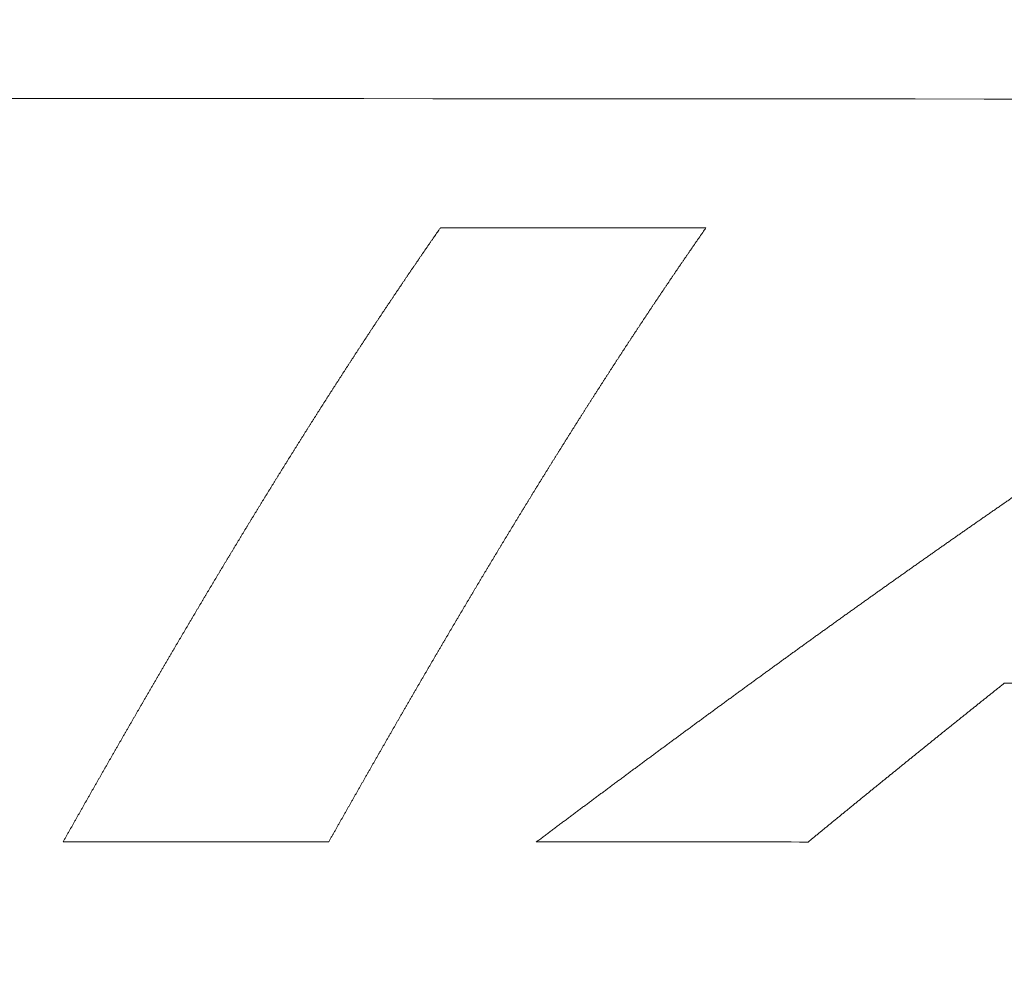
# Model space of a CAD drawing. Header units: millimetres. Extents: x 0 to 594, y 0 to 420.
# Tile 135 of 256: x 278.97 to 283.2, y 161.74 to 165.88. Entities that reach past the tile are written whole.
import ezdxf

# ---------------------------------------------------------------- set-up
doc = ezdxf.new("R2010")
doc.units = ezdxf.units.MM
doc.layers.add('1', color=7, linetype='Continuous', true_color=0xffffff)
doc.styles.add('Arial', font='txt')
doc.dimstyles.get("Standard").update_dxf_attribs({"dimtxt": 0.18, "dimasz": 0.18, "dimexe": 0.18, "dimexo": 0.0625, "dimgap": 0.09, "dimtad": 0, "dimtih": 1, "dimtoh": 1, "dimdec": 4, "dimzin": 0, "dimdsep": 46, "dimtxsty": 'Standard', "dimcen": 0.09, "dimadec": 0, "dimazin": 0, "dimtfac": 1, "dimtdec": 4, "dimtofl": 0, "dimtmove": 0, "dimatfit": 3, "dimfxl": 0, "dimtolj": 1, "dimtzin": 0, "dimarcsym": 0})

# ---------------------------------------------------------------- blocks, each defined once
blk = doc.blocks.new('_U8')
at = {"layer": '1', "color": 18, "lineweight": 18}
for p, q in [((226.9039, 215.3984), (226.9039, 196.8912)), ((318.5034, 149.327), (318.5034, 200.8912)), ((226.9039, 198.8912), (243.5405, 198.8912)), ((318.5034, 198.8912), (301.8668, 198.8912))]:
    blk.add_line(p, q, dxfattribs=at)
at = {"layer": '1', "color": 18}
for points in [[(226.9039, 198.8912), (230.4039, 199.8291), (230.4039, 197.9534)], [(318.5034, 198.8912), (315.0034, 197.9534), (315.0034, 199.8291)]]:
    blk.add_solid(points, dxfattribs=at)
at = {"layer": '1', "color": 18, "linetype": 'Continuous', "lineweight": 13, "char_height": 3.5, "attachment_point": 7, "line_spacing_factor": 1.047437, "style": 'Arial'}
for s, insert in [('\\fArial|b0|i0;\\W1.0000;LCG (DRY WEIGHT)', (255.1731, 196.2555)), ('\\fArial|b0|i0;\\W1.0000;1.8', (245.226, 196.2555))]:
    blk.add_mtext(s, dxfattribs=dict(at, insert=insert))
blk = doc.blocks.new('_U12')
at = {"layer": '1', "color": 18, "lineweight": 18}
for p, q in [((226.9039, 215.3984), (336.0772, 215.3984)), ((334.0772, 215.3984), (334.0772, 177.5008)), ((334.0772, 127.4368), (334.0772, 165.3344)), ((257.5135, 127.4368), (336.0772, 127.4368))]:
    blk.add_line(p, q, dxfattribs=at)
at = {"layer": '1', "color": 18}
for points in [[(334.0772, 215.3984), (335.015, 211.8984), (333.1393, 211.8984)], [(334.0772, 127.4368), (333.1393, 130.9368), (335.015, 130.9368)]]:
    blk.add_solid(points, dxfattribs=at)
at = {"layer": '1', "color": 18, "linetype": 'Continuous', "lineweight": 13, "char_height": 3.5, "attachment_point": 7, "rotation": 90, "line_spacing_factor": 1.047437, "style": 'Arial'}
for s, insert in [('\\fArial|b0|i0;\\W1.0000;LIFTING STROPS* EYE', (344.118, 145.1241)), ('\\fArial|b0|i0;\\W1.0000;1.76', (337.056, 166.9919))]:
    blk.add_mtext(s, dxfattribs=dict(at, insert=insert))

msp = doc.modelspace()

# ---------------------------------------------------------------- linework, layer by layer
at = {"layer": '1', "color": 155, "linetype": 'Continuous', "lineweight": 18}
msp.add_open_spline([(261.8275, 165.5564), (274.4391, 165.5484), (287.0508, 165.5407), (299.6624, 165.5328)], degree=3, dxfattribs=at)
at = {"layer": '1', "color": 155, "linetype": 'Continuous', "lineweight": 13}
for points, knots in [([(279.1592, 162.3551), (279.1613, 162.3589), (279.1655, 162.3664), (279.1718, 162.3776), (279.1782, 162.3888), (279.1845, 162.4), (279.1909, 162.4112), (279.1972, 162.4224), (279.2035, 162.4336), (279.2099, 162.4448), (279.2162, 162.456), (279.2225, 162.4672), (279.2289, 162.4783), (279.2352, 162.4895), (279.2415, 162.5006), (279.2479, 162.5118), (279.2542, 162.523), (279.2605, 162.5341), (279.2668, 162.5452), (279.2732, 162.5564), (279.2795, 162.5675), (279.2858, 162.5786), (279.2922, 162.5897), (279.2985, 162.6008), (279.3048, 162.6119), (279.3111, 162.623), (279.3175, 162.6341), (279.3238, 162.6452), (279.3301, 162.6563), (279.3364, 162.6674), (279.3428, 162.6784), (279.3491, 162.6895), (279.3554, 162.7006), (279.3617, 162.7116), (279.3681, 162.7227), (279.3744, 162.7337), (279.3807, 162.7447), (279.387, 162.7558), (279.3934, 162.7668), (279.3997, 162.7778), (279.406, 162.7888), (279.4123, 162.7998), (279.4186, 162.8108), (279.425, 162.8218), (279.4313, 162.8328), (279.4376, 162.8438), (279.4439, 162.8548), (279.4502, 162.8657), (279.4566, 162.8767), (279.4629, 162.8876), (279.4692, 162.8986), (279.4755, 162.9095), (279.4818, 162.9205), (279.4882, 162.9314), (279.4945, 162.9423), (279.5008, 162.9532), (279.5071, 162.9642), (279.5134, 162.9751), (279.5198, 162.986), (279.5261, 162.9969), (279.5324, 163.0077), (279.5387, 163.0186), (279.545, 163.0295), (279.5514, 163.0404), (279.5577, 163.0512), (279.564, 163.0621), (279.5703, 163.0729), (279.5766, 163.0838), (279.5829, 163.0946), (279.5893, 163.1054), (279.5956, 163.1163), (279.6019, 163.1271), (279.6082, 163.1379), (279.6145, 163.1487), (279.6209, 163.1595), (279.6272, 163.1703), (279.6335, 163.1811), (279.6398, 163.1918), (279.6461, 163.2026), (279.6525, 163.2134), (279.6588, 163.2241), (279.6651, 163.2349), (279.6714, 163.2456), (279.6777, 163.2564), (279.6841, 163.2671), (279.6904, 163.2778), (279.6967, 163.2885), (279.703, 163.2993), (279.7093, 163.31), (279.7157, 163.3207), (279.722, 163.3313), (279.7283, 163.342), (279.7346, 163.3527), (279.741, 163.3634), (279.7473, 163.374), (279.7536, 163.3847), (279.7599, 163.3953), (279.7662, 163.406), (279.7726, 163.4166), (279.7789, 163.4273), (279.7852, 163.4379), (279.7916, 163.4485), (279.7979, 163.4591), (279.8042, 163.4697), (279.8105, 163.4803), (279.8169, 163.4909), (279.8232, 163.5015), (279.8295, 163.512), (279.8358, 163.5226), (279.8422, 163.5331), (279.8485, 163.5437), (279.8548, 163.5542), (279.8612, 163.5648), (279.8675, 163.5753), (279.8738, 163.5858), (279.8802, 163.5963), (279.8865, 163.6068), (279.8928, 163.6173), (279.8992, 163.6278), (279.9055, 163.6383), (279.9118, 163.6488), (279.9182, 163.6593), (279.9245, 163.6697), (279.9308, 163.6802), (279.9372, 163.6906), (279.9435, 163.7011), (279.9499, 163.7115), (279.9562, 163.7219), (279.9625, 163.7324), (279.9689, 163.7428), (279.9752, 163.7532), (279.9816, 163.7636), (279.9879, 163.774), (279.9943, 163.7843), (280.0006, 163.7947), (280.0069, 163.8051), (280.0133, 163.8154), (280.0196, 163.8258), (280.026, 163.8361), (280.0323, 163.8465), (280.0387, 163.8568), (280.045, 163.8671), (280.0514, 163.8774), (280.0577, 163.8877), (280.0641, 163.898), (280.0705, 163.9083), (280.0768, 163.9186), (280.0832, 163.9289), (280.0895, 163.9392), (280.0959, 163.9494), (280.1022, 163.9597), (280.1086, 163.9699), (280.115, 163.9802), (280.1213, 163.9904), (280.1277, 164.0006), (280.134, 164.0108), (280.1404, 164.021), (280.1468, 164.0312), (280.1531, 164.0414), (280.1595, 164.0516), (280.1659, 164.0618), (280.1722, 164.0719), (280.1786, 164.0821), (280.185, 164.0922), (280.1914, 164.1024), (280.1977, 164.1125), (280.2041, 164.1226), (280.2105, 164.1328), (280.2169, 164.1429), (280.2232, 164.153), (280.2296, 164.1631), (280.236, 164.1731), (280.2424, 164.1832), (280.2488, 164.1933), (280.2552, 164.2033), (280.2615, 164.2134), (280.2679, 164.2234), (280.2743, 164.2335), (280.2807, 164.2435), (280.2871, 164.2535), (280.2935, 164.2635), (280.2999, 164.2735), (280.3063, 164.2835), (280.3127, 164.2935), (280.3191, 164.3035), (280.3255, 164.3135), (280.3319, 164.3234), (280.3383, 164.3334), (280.3447, 164.3433), (280.3511, 164.3533), (280.3575, 164.3632), (280.3639, 164.3731), (280.3703, 164.383), (280.3767, 164.3929), (280.3831, 164.4028), (280.3895, 164.4127), (280.396, 164.4226), (280.4024, 164.4325), (280.4088, 164.4423), (280.4152, 164.4522), (280.4216, 164.462), (280.428, 164.4719), (280.4345, 164.4817), (280.4409, 164.4915), (280.4473, 164.5013), (280.4537, 164.5111), (280.4602, 164.5209), (280.4666, 164.5307), (280.473, 164.5405), (280.4795, 164.5503), (280.4859, 164.56), (280.4923, 164.5698), (280.4988, 164.5795), (280.5052, 164.5892), (280.5117, 164.599), (280.5181, 164.6087), (280.5246, 164.6184), (280.531, 164.6281), (280.5375, 164.6378), (280.5439, 164.6475), (280.5504, 164.6571), (280.5568, 164.6668), (280.5633, 164.6765), (280.5697, 164.6861), (280.5762, 164.6957), (280.5826, 164.7054), (280.5891, 164.715), (280.5956, 164.7246), (280.602, 164.7342), (280.6085, 164.7438), (280.615, 164.7534), (280.6214, 164.7629), (280.6279, 164.7725), (280.6344, 164.7821), (280.6409, 164.7916), (280.6474, 164.8012), (280.6538, 164.8107), (280.6603, 164.8202), (280.6668, 164.8297), (280.6733, 164.8392), (280.6798, 164.8487), (280.6863, 164.8582), (280.6928, 164.8677), (280.6993, 164.8772), (280.7058, 164.8866), (280.7123, 164.8961), (280.7188, 164.9055), (280.7253, 164.9149), (280.7318, 164.9244), (280.7383, 164.9338), (280.7448, 164.9432), (280.7513, 164.9526), (280.7578, 164.962), (280.7643, 164.9713), (280.7708, 164.9807), (280.7752, 164.9869), (280.7774, 164.9901)], [0, 0, 0, 0, 0.003937, 0.007874, 0.011811, 0.015748, 0.019685, 0.023622, 0.027559, 0.031496, 0.035433, 0.03937, 0.043307, 0.047244, 0.051182, 0.055119, 0.059056, 0.062993, 0.06693, 0.070867, 0.074804, 0.078741, 0.082678, 0.086615, 0.090552, 0.09449, 0.098427, 0.102364, 0.106301, 0.110238, 0.114175, 0.118112, 0.122049, 0.125986, 0.129924, 0.133861, 0.137798, 0.141735, 0.145672, 0.149609, 0.153546, 0.157484, 0.161421, 0.165358, 0.169295, 0.173232, 0.177169, 0.181107, 0.185044, 0.188981, 0.192918, 0.196855, 0.200792, 0.20473, 0.208667, 0.212604, 0.216541, 0.220478, 0.224415, 0.228353, 0.23229, 0.236227, 0.240164, 0.244101, 0.248038, 0.251976, 0.255913, 0.25985, 0.263787, 0.267724, 0.271662, 0.275599, 0.279536, 0.283473, 0.28741, 0.291347, 0.295285, 0.299222, 0.303159, 0.307096, 0.311033, 0.31497, 0.318908, 0.322845, 0.326782, 0.330719, 0.334656, 0.338593, 0.34253, 0.346468, 0.350405, 0.354342, 0.358279, 0.362216, 0.366153, 0.370091, 0.374028, 0.377965, 0.381902, 0.385839, 0.389776, 0.393713, 0.39765, 0.401588, 0.405525, 0.409462, 0.413399, 0.417336, 0.421273, 0.42521, 0.429147, 0.433084, 0.437022, 0.440959, 0.444896, 0.448833, 0.45277, 0.456707, 0.460644, 0.464581, 0.468518, 0.472455, 0.476392, 0.480329, 0.484266, 0.488203, 0.49214, 0.496078, 0.500015, 0.503952, 0.507889, 0.511826, 0.515763, 0.5197, 0.523637, 0.527574, 0.531511, 0.535448, 0.539385, 0.543322, 0.547259, 0.551196, 0.555133, 0.55907, 0.563007, 0.566944, 0.570881, 0.574818, 0.578755, 0.582692, 0.586629, 0.590566, 0.594502, 0.598439, 0.602376, 0.606313, 0.61025, 0.614187, 0.618124, 0.622061, 0.625998, 0.629935, 0.633872, 0.637809, 0.641746, 0.645682, 0.649619, 0.653556, 0.657493, 0.66143, 0.665367, 0.669304, 0.673241, 0.677178, 0.681114, 0.685051, 0.688988, 0.692925, 0.696862, 0.700799, 0.704736, 0.708673, 0.712609, 0.716546, 0.720483, 0.72442, 0.728357, 0.732294, 0.73623, 0.740167, 0.744104, 0.748041, 0.751978, 0.755915, 0.759851, 0.763788, 0.767725, 0.771662, 0.775599, 0.779536, 0.783472, 0.787409, 0.791346, 0.795283, 0.79922, 0.803156, 0.807093, 0.81103, 0.814967, 0.818904, 0.822841, 0.826777, 0.830714, 0.834651, 0.838588, 0.842525, 0.846461, 0.850398, 0.854335, 0.858272, 0.862209, 0.866146, 0.870082, 0.874019, 0.877956, 0.881893, 0.88583, 0.889767, 0.893703, 0.89764, 0.901577, 0.905514, 0.909451, 0.913388, 0.917325, 0.921261, 0.925198, 0.929135, 0.933072, 0.937009, 0.940946, 0.944883, 0.94882, 0.952757, 0.956693, 0.96063, 0.964567, 0.968504, 0.972441, 0.976378, 0.980315, 0.984252, 0.988189, 0.992126, 0.996063, 1, 1, 1, 1]), ([(281.9159, 164.9896), (281.9137, 164.9865), (281.9094, 164.9802), (281.9029, 164.9709), (281.8963, 164.9615), (281.8898, 164.9521), (281.8833, 164.9427), (281.8768, 164.9333), (281.8703, 164.9239), (281.8638, 164.9145), (281.8573, 164.905), (281.8508, 164.8956), (281.8443, 164.8862), (281.8378, 164.8767), (281.8313, 164.8672), (281.8248, 164.8578), (281.8183, 164.8483), (281.8119, 164.8388), (281.8054, 164.8293), (281.7989, 164.8198), (281.7924, 164.8102), (281.7859, 164.8007), (281.7795, 164.7912), (281.773, 164.7816), (281.7665, 164.7721), (281.76, 164.7625), (281.7536, 164.7529), (281.7471, 164.7433), (281.7406, 164.7337), (281.7342, 164.7241), (281.7277, 164.7145), (281.7212, 164.7049), (281.7148, 164.6953), (281.7083, 164.6856), (281.7019, 164.676), (281.6954, 164.6663), (281.689, 164.6567), (281.6825, 164.647), (281.6761, 164.6373), (281.6696, 164.6276), (281.6632, 164.6179), (281.6567, 164.6082), (281.6503, 164.5985), (281.6438, 164.5888), (281.6374, 164.5791), (281.631, 164.5693), (281.6245, 164.5596), (281.6181, 164.5498), (281.6117, 164.54), (281.6052, 164.5303), (281.5988, 164.5205), (281.5924, 164.5107), (281.586, 164.5009), (281.5795, 164.4911), (281.5731, 164.4812), (281.5667, 164.4714), (281.5603, 164.4616), (281.5539, 164.4517), (281.5474, 164.4419), (281.541, 164.432), (281.5346, 164.4221), (281.5282, 164.4123), (281.5218, 164.4024), (281.5154, 164.3925), (281.509, 164.3826), (281.5026, 164.3727), (281.4962, 164.3627), (281.4898, 164.3528), (281.4833, 164.3429), (281.4769, 164.3329), (281.4705, 164.323), (281.4642, 164.313), (281.4578, 164.303), (281.4514, 164.2931), (281.445, 164.2831), (281.4386, 164.2731), (281.4322, 164.2631), (281.4258, 164.2531), (281.4194, 164.243), (281.413, 164.233), (281.4066, 164.223), (281.4002, 164.2129), (281.3939, 164.2029), (281.3875, 164.1928), (281.3811, 164.1827), (281.3747, 164.1727), (281.3683, 164.1626), (281.362, 164.1525), (281.3556, 164.1424), (281.3492, 164.1323), (281.3428, 164.1222), (281.3365, 164.112), (281.3301, 164.1019), (281.3237, 164.0918), (281.3173, 164.0816), (281.311, 164.0715), (281.3046, 164.0613), (281.2982, 164.0511), (281.2919, 164.0409), (281.2855, 164.0307), (281.2791, 164.0205), (281.2728, 164.0103), (281.2664, 164.0001), (281.2601, 163.9899), (281.2537, 163.9797), (281.2473, 163.9694), (281.241, 163.9592), (281.2346, 163.9489), (281.2283, 163.9387), (281.2219, 163.9284), (281.2156, 163.9181), (281.2092, 163.9079), (281.2029, 163.8976), (281.1965, 163.8873), (281.1902, 163.877), (281.1838, 163.8666), (281.1775, 163.8563), (281.1711, 163.846), (281.1648, 163.8357), (281.1584, 163.8253), (281.1521, 163.815), (281.1457, 163.8046), (281.1394, 163.7942), (281.133, 163.7839), (281.1267, 163.7735), (281.1204, 163.7631), (281.114, 163.7527), (281.1077, 163.7423), (281.1013, 163.7319), (281.095, 163.7215), (281.0887, 163.711), (281.0823, 163.7006), (281.076, 163.6902), (281.0697, 163.6797), (281.0633, 163.6692), (281.057, 163.6588), (281.0507, 163.6483), (281.0443, 163.6378), (281.038, 163.6273), (281.0317, 163.6169), (281.0253, 163.6064), (281.019, 163.5958), (281.0127, 163.5853), (281.0063, 163.5748), (281, 163.5643), (280.9937, 163.5537), (280.9873, 163.5432), (280.981, 163.5326), (280.9747, 163.5221), (280.9684, 163.5115), (280.962, 163.5009), (280.9557, 163.4904), (280.9494, 163.4798), (280.9431, 163.4692), (280.9367, 163.4586), (280.9304, 163.448), (280.9241, 163.4374), (280.9178, 163.4267), (280.9114, 163.4161), (280.9051, 163.4055), (280.8988, 163.3948), (280.8925, 163.3842), (280.8862, 163.3735), (280.8798, 163.3629), (280.8735, 163.3522), (280.8672, 163.3415), (280.8609, 163.3308), (280.8545, 163.3201), (280.8482, 163.3094), (280.8419, 163.2987), (280.8356, 163.288), (280.8293, 163.2773), (280.823, 163.2666), (280.8166, 163.2559), (280.8103, 163.2451), (280.804, 163.2344), (280.7977, 163.2236), (280.7914, 163.2129), (280.785, 163.2021), (280.7787, 163.1913), (280.7724, 163.1805), (280.7661, 163.1698), (280.7598, 163.159), (280.7535, 163.1482), (280.7471, 163.1374), (280.7408, 163.1266), (280.7345, 163.1157), (280.7282, 163.1049), (280.7219, 163.0941), (280.7156, 163.0832), (280.7092, 163.0724), (280.7029, 163.0616), (280.6966, 163.0507), (280.6903, 163.0398), (280.684, 163.029), (280.6777, 163.0181), (280.6713, 163.0072), (280.665, 162.9963), (280.6587, 162.9854), (280.6524, 162.9745), (280.6461, 162.9636), (280.6398, 162.9527), (280.6334, 162.9418), (280.6271, 162.9309), (280.6208, 162.9199), (280.6145, 162.909), (280.6082, 162.898), (280.6019, 162.8871), (280.5955, 162.8761), (280.5892, 162.8652), (280.5829, 162.8542), (280.5766, 162.8432), (280.5703, 162.8322), (280.564, 162.8213), (280.5576, 162.8103), (280.5513, 162.7993), (280.545, 162.7883), (280.5387, 162.7772), (280.5324, 162.7662), (280.526, 162.7552), (280.5197, 162.7442), (280.5134, 162.7331), (280.5071, 162.7221), (280.5008, 162.7111), (280.4944, 162.7), (280.4881, 162.6889), (280.4818, 162.6779), (280.4755, 162.6668), (280.4691, 162.6557), (280.4628, 162.6447), (280.4565, 162.6336), (280.4502, 162.6225), (280.4439, 162.6114), (280.4375, 162.6003), (280.4312, 162.5892), (280.4249, 162.578), (280.4186, 162.5669), (280.4122, 162.5558), (280.4059, 162.5447), (280.3996, 162.5335), (280.3932, 162.5224), (280.3869, 162.5112), (280.3806, 162.5001), (280.3743, 162.4889), (280.3679, 162.4777), (280.3616, 162.4666), (280.3553, 162.4554), (280.3489, 162.4442), (280.3426, 162.433), (280.3363, 162.4218), (280.3299, 162.4106), (280.3236, 162.3994), (280.3173, 162.3882), (280.3109, 162.377), (280.3046, 162.3658), (280.3004, 162.3583), (280.2982, 162.3545)], [0, 0, 0, 0, 0.003937, 0.007874, 0.011811, 0.015748, 0.019685, 0.023622, 0.027559, 0.031496, 0.035433, 0.03937, 0.043307, 0.047243, 0.05118, 0.055117, 0.059054, 0.062991, 0.066928, 0.070865, 0.074802, 0.078739, 0.082675, 0.086612, 0.090549, 0.094486, 0.098423, 0.10236, 0.106297, 0.110233, 0.11417, 0.118107, 0.122044, 0.125981, 0.129918, 0.133854, 0.137791, 0.141728, 0.145665, 0.149602, 0.153538, 0.157475, 0.161412, 0.165349, 0.169286, 0.173223, 0.177159, 0.181096, 0.185033, 0.18897, 0.192907, 0.196843, 0.20078, 0.204717, 0.208654, 0.212591, 0.216527, 0.220464, 0.224401, 0.228338, 0.232275, 0.236211, 0.240148, 0.244085, 0.248022, 0.251959, 0.255896, 0.259832, 0.263769, 0.267706, 0.271643, 0.27558, 0.279517, 0.283453, 0.28739, 0.291327, 0.295264, 0.299201, 0.303138, 0.307075, 0.311011, 0.314948, 0.318885, 0.322822, 0.326759, 0.330696, 0.334633, 0.33857, 0.342506, 0.346443, 0.35038, 0.354317, 0.358254, 0.362191, 0.366128, 0.370065, 0.374002, 0.377939, 0.381875, 0.385812, 0.389749, 0.393686, 0.397623, 0.40156, 0.405497, 0.409434, 0.413371, 0.417308, 0.421245, 0.425182, 0.429119, 0.433056, 0.436993, 0.44093, 0.444867, 0.448804, 0.452741, 0.456678, 0.460615, 0.464552, 0.468489, 0.472426, 0.476363, 0.4803, 0.484237, 0.488174, 0.492111, 0.496048, 0.499985, 0.503922, 0.507859, 0.511796, 0.515733, 0.51967, 0.523607, 0.527544, 0.531481, 0.535418, 0.539355, 0.543293, 0.54723, 0.551167, 0.555104, 0.559041, 0.562978, 0.566915, 0.570852, 0.574789, 0.578726, 0.582664, 0.586601, 0.590538, 0.594475, 0.598412, 0.602349, 0.606286, 0.610223, 0.61416, 0.618098, 0.622035, 0.625972, 0.629909, 0.633846, 0.637783, 0.64172, 0.645658, 0.649595, 0.653532, 0.657469, 0.661406, 0.665343, 0.669281, 0.673218, 0.677155, 0.681092, 0.685029, 0.688966, 0.692904, 0.696841, 0.700778, 0.704715, 0.708652, 0.712589, 0.716527, 0.720464, 0.724401, 0.728338, 0.732275, 0.736213, 0.74015, 0.744087, 0.748024, 0.751961, 0.755898, 0.759836, 0.763773, 0.76771, 0.771647, 0.775584, 0.779521, 0.783459, 0.787396, 0.791333, 0.79527, 0.799207, 0.803145, 0.807082, 0.811019, 0.814956, 0.818893, 0.82283, 0.826768, 0.830705, 0.834642, 0.838579, 0.842516, 0.846453, 0.850391, 0.854328, 0.858265, 0.862202, 0.866139, 0.870076, 0.874013, 0.877951, 0.881888, 0.885825, 0.889762, 0.893699, 0.897636, 0.901573, 0.90551, 0.909448, 0.913385, 0.917322, 0.921259, 0.925196, 0.929133, 0.93307, 0.937007, 0.940944, 0.944881, 0.948818, 0.952756, 0.956693, 0.96063, 0.964567, 0.968504, 0.972441, 0.976378, 0.980315, 0.984252, 0.988189, 0.992126, 0.996063, 1, 1, 1, 1]), ([(281.1887, 162.3541), (281.1937, 162.3578), (281.2037, 162.3653), (281.2187, 162.3766), (281.2337, 162.3878), (281.2487, 162.3991), (281.2637, 162.4103), (281.2787, 162.4215), (281.2937, 162.4328), (281.3087, 162.444), (281.3237, 162.4552), (281.3386, 162.4664), (281.3536, 162.4776), (281.3686, 162.4888), (281.3836, 162.5), (281.3986, 162.5112), (281.4136, 162.5224), (281.4286, 162.5335), (281.4435, 162.5447), (281.4585, 162.5559), (281.4735, 162.567), (281.4885, 162.5782), (281.5035, 162.5894), (281.5185, 162.6005), (281.5334, 162.6116), (281.5484, 162.6228), (281.5634, 162.6339), (281.5784, 162.645), (281.5934, 162.6561), (281.6083, 162.6673), (281.6233, 162.6784), (281.6383, 162.6895), (281.6533, 162.7006), (281.6683, 162.7117), (281.6832, 162.7227), (281.6982, 162.7338), (281.7132, 162.7449), (281.7282, 162.756), (281.7431, 162.767), (281.7581, 162.7781), (281.7731, 162.7891), (281.7881, 162.8002), (281.803, 162.8112), (281.818, 162.8223), (281.833, 162.8333), (281.848, 162.8443), (281.8629, 162.8553), (281.8779, 162.8663), (281.8929, 162.8773), (281.9078, 162.8883), (281.9228, 162.8993), (281.9378, 162.9103), (281.9528, 162.9213), (281.9677, 162.9323), (281.9827, 162.9432), (281.9977, 162.9542), (282.0126, 162.9651), (282.0276, 162.9761), (282.0426, 162.987), (282.0576, 162.998), (282.0725, 163.0089), (282.0875, 163.0198), (282.1025, 163.0307), (282.1174, 163.0416), (282.1324, 163.0526), (282.1474, 163.0634), (282.1624, 163.0743), (282.1773, 163.0852), (282.1923, 163.0961), (282.2073, 163.107), (282.2222, 163.1178), (282.2372, 163.1287), (282.2522, 163.1395), (282.2672, 163.1504), (282.2821, 163.1612), (282.2971, 163.1721), (282.3121, 163.1829), (282.327, 163.1937), (282.342, 163.2045), (282.357, 163.2153), (282.372, 163.2261), (282.3869, 163.2369), (282.4019, 163.2477), (282.4169, 163.2585), (282.4319, 163.2692), (282.4468, 163.28), (282.4618, 163.2907), (282.4768, 163.3015), (282.4917, 163.3122), (282.5067, 163.323), (282.5217, 163.3337), (282.5367, 163.3444), (282.5517, 163.3551), (282.5666, 163.3658), (282.5816, 163.3765), (282.5966, 163.3872), (282.6116, 163.3979), (282.6265, 163.4086), (282.6415, 163.4192), (282.6565, 163.4299), (282.6715, 163.4406), (282.6865, 163.4512), (282.7014, 163.4618), (282.7164, 163.4725), (282.7314, 163.4831), (282.7464, 163.4937), (282.7614, 163.5043), (282.7763, 163.5149), (282.7913, 163.5255), (282.8063, 163.5361), (282.8213, 163.5467), (282.8363, 163.5573), (282.8513, 163.5678), (282.8663, 163.5784), (282.8812, 163.5889), (282.8962, 163.5995), (282.9112, 163.61), (282.9262, 163.6205), (282.9412, 163.631), (282.9562, 163.6416), (282.9712, 163.6521), (282.9862, 163.6625), (283.0012, 163.673), (283.0162, 163.6835), (283.0312, 163.694), (283.0461, 163.7044), (283.0611, 163.7149), (283.0761, 163.7253), (283.0911, 163.7358), (283.1061, 163.7462), (283.1211, 163.7566), (283.1361, 163.767), (283.1511, 163.7775), (283.1661, 163.7878), (283.1811, 163.7982), (283.1961, 163.8086), (283.2111, 163.819), (283.2262, 163.8294), (283.2412, 163.8397), (283.2562, 163.8501), (283.2712, 163.8604), (283.2862, 163.8707), (283.3012, 163.8811), (283.3162, 163.8914), (283.3312, 163.9017), (283.3462, 163.912), (283.3613, 163.9223), (283.3763, 163.9325), (283.3913, 163.9428), (283.4063, 163.9531), (283.4213, 163.9633), (283.4363, 163.9736), (283.4514, 163.9838), (283.4664, 163.994), (283.4814, 164.0043), (283.4964, 164.0145), (283.5115, 164.0247), (283.5265, 164.0349), (283.5415, 164.0451), (283.5565, 164.0552), (283.5716, 164.0654), (283.5866, 164.0756), (283.6016, 164.0857), (283.6167, 164.0959), (283.6317, 164.106), (283.6468, 164.1161), (283.6618, 164.1262), (283.6768, 164.1363), (283.6919, 164.1464), (283.7069, 164.1565), (283.722, 164.1666), (283.737, 164.1767), (283.7521, 164.1867), (283.7671, 164.1968), (283.7822, 164.2068), (283.7972, 164.2169), (283.8123, 164.2269), (283.8273, 164.2369), (283.8424, 164.2469), (283.8574, 164.2569), (283.8725, 164.2669), (283.8875, 164.2769), (283.9026, 164.2868), (283.9177, 164.2968), (283.9327, 164.3068), (283.9478, 164.3167), (283.9629, 164.3266), (283.9779, 164.3366), (283.993, 164.3465), (284.0081, 164.3564), (284.0232, 164.3663), (284.0382, 164.3762), (284.0533, 164.386), (284.0684, 164.3959), (284.0835, 164.4058), (284.0986, 164.4156), (284.1136, 164.4254), (284.1287, 164.4353), (284.1438, 164.4451), (284.1589, 164.4549), (284.174, 164.4647), (284.1891, 164.4745), (284.2042, 164.4843), (284.2193, 164.494), (284.2344, 164.5038), (284.2495, 164.5136), (284.2646, 164.5233), (284.2797, 164.533), (284.2948, 164.5428), (284.3099, 164.5525), (284.325, 164.5622), (284.3401, 164.5719), (284.3553, 164.5816), (284.3704, 164.5912), (284.3855, 164.6009), (284.4006, 164.6105), (284.4157, 164.6202), (284.4309, 164.6298), (284.446, 164.6394), (284.4611, 164.6491), (284.4762, 164.6587), (284.4914, 164.6683), (284.5065, 164.6778), (284.5216, 164.6874), (284.5368, 164.697), (284.5519, 164.7065), (284.5671, 164.7161), (284.5822, 164.7256), (284.5974, 164.7351), (284.6125, 164.7447), (284.6277, 164.7542), (284.6428, 164.7637), (284.658, 164.7731), (284.6731, 164.7826), (284.6883, 164.7921), (284.7035, 164.8015), (284.7186, 164.811), (284.7338, 164.8204), (284.749, 164.8298), (284.7641, 164.8392), (284.7793, 164.8486), (284.7945, 164.858), (284.8097, 164.8674), (284.8249, 164.8768), (284.84, 164.8861), (284.8552, 164.8955), (284.8704, 164.9048), (284.8856, 164.9142), (284.9008, 164.9235), (284.916, 164.9328), (284.9312, 164.9421), (284.9464, 164.9514), (284.9616, 164.9607), (284.9768, 164.9699), (284.992, 164.9792), (285.0022, 164.9853), (285.0072, 164.9884)], [0, 0, 0, 0, 0.003937, 0.007874, 0.011811, 0.015748, 0.019685, 0.023622, 0.027559, 0.031496, 0.035433, 0.03937, 0.043307, 0.047244, 0.051181, 0.055118, 0.059056, 0.062993, 0.06693, 0.070867, 0.074804, 0.078741, 0.082678, 0.086615, 0.090552, 0.094489, 0.098426, 0.102363, 0.106301, 0.110238, 0.114175, 0.118112, 0.122049, 0.125986, 0.129923, 0.13386, 0.137798, 0.141735, 0.145672, 0.149609, 0.153546, 0.157483, 0.16142, 0.165358, 0.169295, 0.173232, 0.177169, 0.181106, 0.185043, 0.18898, 0.192918, 0.196855, 0.200792, 0.204729, 0.208666, 0.212603, 0.216541, 0.220478, 0.224415, 0.228352, 0.232289, 0.236226, 0.240164, 0.244101, 0.248038, 0.251975, 0.255912, 0.25985, 0.263787, 0.267724, 0.271661, 0.275598, 0.279535, 0.283473, 0.28741, 0.291347, 0.295284, 0.299221, 0.303159, 0.307096, 0.311033, 0.31497, 0.318907, 0.322844, 0.326782, 0.330719, 0.334656, 0.338593, 0.34253, 0.346468, 0.350405, 0.354342, 0.358279, 0.362216, 0.366153, 0.370091, 0.374028, 0.377965, 0.381902, 0.385839, 0.389776, 0.393713, 0.397651, 0.401588, 0.405525, 0.409462, 0.413399, 0.417336, 0.421273, 0.425211, 0.429148, 0.433085, 0.437022, 0.440959, 0.444896, 0.448833, 0.45277, 0.456708, 0.460645, 0.464582, 0.468519, 0.472456, 0.476393, 0.48033, 0.484267, 0.488204, 0.492141, 0.496078, 0.500016, 0.503953, 0.50789, 0.511827, 0.515764, 0.519701, 0.523638, 0.527575, 0.531512, 0.535449, 0.539386, 0.543323, 0.54726, 0.551197, 0.555134, 0.559071, 0.563008, 0.566945, 0.570882, 0.574819, 0.578756, 0.582693, 0.58663, 0.590567, 0.594504, 0.598441, 0.602378, 0.606315, 0.610252, 0.614189, 0.618126, 0.622063, 0.626, 0.629937, 0.633873, 0.63781, 0.641747, 0.645684, 0.649621, 0.653558, 0.657495, 0.661432, 0.665369, 0.669306, 0.673242, 0.677179, 0.681116, 0.685053, 0.68899, 0.692927, 0.696864, 0.700801, 0.704737, 0.708674, 0.712611, 0.716548, 0.720485, 0.724422, 0.728358, 0.732295, 0.736232, 0.740169, 0.744106, 0.748043, 0.751979, 0.755916, 0.759853, 0.76379, 0.767727, 0.771663, 0.7756, 0.779537, 0.783474, 0.787411, 0.791347, 0.795284, 0.799221, 0.803158, 0.807094, 0.811031, 0.814968, 0.818905, 0.822842, 0.826778, 0.830715, 0.834652, 0.838589, 0.842526, 0.846462, 0.850399, 0.854336, 0.858273, 0.86221, 0.866146, 0.870083, 0.87402, 0.877957, 0.881894, 0.88583, 0.889767, 0.893704, 0.897641, 0.901578, 0.905514, 0.909451, 0.913388, 0.917325, 0.921262, 0.925199, 0.929135, 0.933072, 0.937009, 0.940946, 0.944883, 0.94882, 0.952757, 0.956694, 0.96063, 0.964567, 0.968504, 0.972441, 0.976378, 0.980315, 0.984252, 0.988189, 0.992126, 0.996063, 1, 1, 1, 1]), ([(283.1961, 163.0356), (283.1919, 163.0322), (283.1834, 163.0254), (283.1706, 163.0152), (283.1579, 163.0051), (283.1451, 162.9949), (283.1324, 162.9847), (283.1197, 162.9745), (283.1069, 162.9643), (283.0942, 162.9541), (283.0814, 162.9439), (283.0687, 162.9337), (283.0559, 162.9235), (283.0432, 162.9133), (283.0304, 162.903), (283.0177, 162.8928), (283.005, 162.8826), (282.9922, 162.8723), (282.9795, 162.8621), (282.9667, 162.8518), (282.954, 162.8416), (282.9412, 162.8313), (282.9285, 162.821), (282.9157, 162.8108), (282.903, 162.8005), (282.8902, 162.7902), (282.8775, 162.7799), (282.8648, 162.7696), (282.852, 162.7593), (282.8393, 162.749), (282.8265, 162.7387), (282.8138, 162.7284), (282.801, 162.7181), (282.7883, 162.7078), (282.7755, 162.6974), (282.7628, 162.6871), (282.75, 162.6767), (282.7373, 162.6664), (282.7245, 162.6561), (282.7118, 162.6457), (282.699, 162.6353), (282.6863, 162.625), (282.6735, 162.6146), (282.6608, 162.6042), (282.648, 162.5939), (282.6352, 162.5835), (282.6225, 162.5731), (282.6097, 162.5627), (282.597, 162.5523), (282.5842, 162.5419), (282.5715, 162.5315), (282.5587, 162.5211), (282.5459, 162.5107), (282.5332, 162.5003), (282.5204, 162.4898), (282.5077, 162.4794), (282.4949, 162.469), (282.4821, 162.4585), (282.4694, 162.4481), (282.4566, 162.4377), (282.4439, 162.4272), (282.4311, 162.4167), (282.4183, 162.4063), (282.4056, 162.3958), (282.3928, 162.3854), (282.38, 162.3749), (282.3673, 162.3644), (282.3588, 162.3574), (282.3545, 162.3539)], [0, 0, 0, 0, 0.015152, 0.030303, 0.045455, 0.060606, 0.075758, 0.090909, 0.106061, 0.121212, 0.136364, 0.151515, 0.166667, 0.181818, 0.19697, 0.212121, 0.227273, 0.242424, 0.257576, 0.272727, 0.287879, 0.30303, 0.318182, 0.333333, 0.348485, 0.363636, 0.378788, 0.39394, 0.409091, 0.424243, 0.439394, 0.454546, 0.469697, 0.484849, 0.5, 0.515152, 0.530303, 0.545455, 0.560606, 0.575758, 0.590909, 0.606061, 0.621212, 0.636364, 0.651515, 0.666667, 0.681818, 0.69697, 0.712121, 0.727273, 0.742424, 0.757576, 0.772727, 0.787879, 0.80303, 0.818182, 0.833333, 0.848485, 0.863636, 0.878788, 0.893939, 0.909091, 0.924242, 0.939394, 0.954545, 0.969697, 0.984848, 1, 1, 1, 1])]:
    msp.add_open_spline(points, degree=3, knots=knots, dxfattribs=at)
for points in [[(280.7774, 164.9901), (281.1569, 164.9899), (281.5364, 164.9898), (281.9159, 164.9896)], [(285.4771, 163.0349), (284.7168, 163.0351), (283.9564, 163.0353), (283.1961, 163.0356)], [(280.2982, 162.3545), (279.9186, 162.3547), (279.5389, 162.3549), (279.1592, 162.3551)], [(282.3545, 162.3539), (281.9659, 162.354), (281.5773, 162.354), (281.1887, 162.3541)]]:
    msp.add_open_spline(points, degree=3, dxfattribs=at)
at = {"layer": '1', "color": 155, "linetype": 'Continuous', "lineweight": 18}
for points, knots in [([(314.1626, 146.3749), (310.3422, 146.3831), (306.5218, 146.3912), (298.8809, 146.4075), (291.24, 146.4238), (283.5992, 146.44), (275.9583, 146.4563), (272.1379, 146.4644), (266.4072, 146.4766), (264.497, 146.4807), (261.6317, 146.4869), (260.199, 146.4899), (258.7663, 146.493), (257.8112, 146.495), (257.3337, 146.496), (254.9459, 146.5011), (253.0357, 146.5053), (249.2153, 146.5152), (247.305, 146.5208), (243.4846, 146.5348), (241.5744, 146.5432), (237.754, 146.564), (235.8438, 146.5764), (232.0235, 146.6066), (230.1133, 146.6243), (227.7256, 146.6506), (227.2481, 146.656), (226.293, 146.6674), (225.8155, 146.6733), (224.3829, 146.6917), (223.4279, 146.7048), (221.5179, 146.7331), (220.5629, 146.7483), (218.6531, 146.7808), (216.7434, 146.8156), (214.8338, 146.8554), (212.9242, 146.8982), (211.9695, 146.9211), (209.1056, 146.9944), (207.1965, 147.0497), (204.3332, 147.1442), (203.3788, 147.1777), (201.4702, 147.2487), (200.516, 147.2863), (198.6076, 147.3661), (197.6536, 147.4082), (195.7455, 147.4973), (194.7916, 147.5443), (192.8839, 147.6435), (191.9301, 147.6958), (190.4996, 147.7783), (190.0228, 147.8065), (189.0692, 147.8644), (188.5924, 147.8941), (187.1623, 147.9854), (186.2091, 148.0492), (184.3034, 148.1832), (183.3508, 148.2535), (181.4462, 148.4008), (180.4942, 148.4779), (178.5908, 148.6394), (177.6395, 148.7238), (175.7374, 148.9006), (174.7867, 148.993), (172.8861, 149.1862), (171.9362, 149.2871), (170.7492, 149.419), (170.3932, 149.459), (170.0372, 149.4997), (169.7999, 149.5269), (169.6812, 149.5406), (169.0881, 149.6095), (168.6137, 149.6658), (167.6654, 149.7809), (167.1915, 149.8397), (166.244, 149.9598), (165.7704, 150.0211), (164.8237, 150.1464), (164.3506, 150.2104), (163.4048, 150.3412), (162.9322, 150.408), (162.2235, 150.5104), (161.9873, 150.5449), (161.5151, 150.6146), (161.2791, 150.6498), (160.8071, 150.7212), (160.5712, 150.7572), (160.0996, 150.8303), (159.8638, 150.8672), (159.1567, 150.9796), (158.6857, 151.0563), (157.7441, 151.2138), (157.2737, 151.2946), (156.3335, 151.4603), (155.8637, 151.5454), (154.9249, 151.7199), (154.4559, 151.8095), (153.5186, 151.9936), (153.0504, 152.0881), (152.1148, 152.2824), (151.5889, 152.3947), (151.0637, 152.5106), (150.947, 152.5364), (150.8886, 152.5494), (150.7136, 152.5884), (150.597, 152.6146), (150.2474, 152.6938), (150.0145, 152.7473), (149.3168, 152.91), (148.8526, 153.0214), (147.9265, 153.2508), (147.4646, 153.3688), (146.5431, 153.6119), (146.0836, 153.737), (145.1673, 153.995), (144.7104, 154.1279), (144.0274, 154.3337), (143.8001, 154.4034), (143.3463, 154.5451), (143.1197, 154.6171), (142.6675, 154.7635), (142.2161, 154.9123), (141.7664, 155.0662), (141.3177, 155.2228), (141.0938, 155.3024), (140.6469, 155.4646), (140.424, 155.5472), (139.9792, 155.7153), (139.7573, 155.8009), (139.3147, 155.9755), (139.094, 156.0644), (138.6537, 156.2458), (138.4342, 156.3382), (137.9964, 156.527), (137.7782, 156.6233), (137.3431, 156.82), (137.1263, 156.9204), (136.6943, 157.1259), (136.479, 157.2309), (136.0502, 157.4459), (135.8367, 157.5559), (135.5178, 157.725), (135.3852, 157.7964), (135.253, 157.8689), (135.2002, 157.898), (135.1738, 157.9126), (135.0946, 157.9565), (135.042, 157.9859), (134.7793, 158.134), (134.5711, 158.255), (134.2618, 158.4409), (134.1593, 158.5037), (133.9552, 158.6306), (133.8538, 158.6948), (133.652, 158.825), (133.5518, 158.8908), (133.3524, 159.0243), (133.2534, 159.0919), (133.0566, 159.2289), (132.9589, 159.2983), (132.7649, 159.4392), (132.6685, 159.5106), (132.4774, 159.6555), (132.3827, 159.729), (132.1947, 159.8784), (132.1016, 159.9542), (131.9171, 160.1083), (131.8257, 160.1866), (131.6449, 160.3459), (131.5555, 160.4269), (131.423, 160.5506), (131.3572, 160.6131), (131.2811, 160.6869), (131.2486, 160.7188), (131.227, 160.7401), (131.2163, 160.7508), (131.1194, 160.8472), (131.035, 160.9341), (130.8696, 161.1106), (130.7887, 161.2002), (130.6307, 161.3823), (130.5536, 161.4749), (130.4037, 161.6633), (130.3309, 161.7591), (130.2253, 161.9056), (130.1907, 161.9549), (130.1227, 162.0545), (130.0893, 162.1047), (130.024, 162.2063), (129.992, 162.2576), (129.9294, 162.3613), (129.8988, 162.4137), (129.8542, 162.4932), (129.8358, 162.5265), (129.8177, 162.5601), (129.8105, 162.5735), (129.8069, 162.5803), (129.7962, 162.6005), (129.7891, 162.614), (129.754, 162.6816), (129.7269, 162.736), (129.6966, 162.7996), (129.6925, 162.8084), (129.6884, 162.8171)], [0, 0, 0, 0, 0.061059, 0.061059, 0.122119, 0.183178, 0.183178, 0.244238, 0.244238, 0.274767, 0.274767, 0.290032, 0.297664, 0.297664, 0.305297, 0.305297, 0.335827, 0.335827, 0.366356, 0.366356, 0.396886, 0.396886, 0.427416, 0.427416, 0.457945, 0.457945, 0.465578, 0.465578, 0.47321, 0.47321, 0.488475, 0.488475, 0.50374, 0.50374, 0.519005, 0.53427, 0.53427, 0.549534, 0.549534, 0.580064, 0.580064, 0.595329, 0.595329, 0.610594, 0.610594, 0.625859, 0.625859, 0.641123, 0.641123, 0.656388, 0.656388, 0.664021, 0.664021, 0.671653, 0.671653, 0.686918, 0.686918, 0.702183, 0.702183, 0.717448, 0.717448, 0.732713, 0.732713, 0.747977, 0.747977, 0.763242, 0.763242, 0.767058, 0.768967, 0.768967, 0.770875, 0.770875, 0.778507, 0.778507, 0.78614, 0.78614, 0.793772, 0.793772, 0.801404, 0.801404, 0.809037, 0.809037, 0.812853, 0.812853, 0.816669, 0.816669, 0.820485, 0.820485, 0.824302, 0.824302, 0.831934, 0.831934, 0.839566, 0.839566, 0.847199, 0.847199, 0.854831, 0.854831, 0.862464, 0.862464, 0.870096, 0.87105, 0.87105, 0.872004, 0.872004, 0.873912, 0.873912, 0.877729, 0.877729, 0.885361, 0.885361, 0.892993, 0.892993, 0.900626, 0.900626, 0.908258, 0.908258, 0.912074, 0.912074, 0.915891, 0.915891, 0.919707, 0.923523, 0.923523, 0.927339, 0.927339, 0.931156, 0.931156, 0.934972, 0.934972, 0.938788, 0.938788, 0.942604, 0.942604, 0.94642, 0.94642, 0.950237, 0.950237, 0.954053, 0.954053, 0.957869, 0.957869, 0.959777, 0.960254, 0.960254, 0.960731, 0.960731, 0.961685, 0.961685, 0.965501, 0.965501, 0.96741, 0.96741, 0.969318, 0.969318, 0.971226, 0.971226, 0.973134, 0.973134, 0.975042, 0.975042, 0.97695, 0.97695, 0.978858, 0.978858, 0.980766, 0.980766, 0.982674, 0.982674, 0.984583, 0.984583, 0.985537, 0.986014, 0.986252, 0.986252, 0.986491, 0.986491, 0.988399, 0.988399, 0.990307, 0.990307, 0.992215, 0.992215, 0.994123, 0.994123, 0.995077, 0.995077, 0.996031, 0.996031, 0.996985, 0.996985, 0.997939, 0.997939, 0.998416, 0.998536, 0.998536, 0.998655, 0.998655, 0.998893, 0.998893, 0.999847, 0.999847, 1, 1, 1, 1]), ([(129.6884, 162.8171), (129.6925, 162.8084), (129.6966, 162.7996), (129.7269, 162.736), (129.754, 162.6816), (129.7891, 162.614), (129.7962, 162.6005), (129.8069, 162.5803), (129.8105, 162.5735), (129.8177, 162.5601), (129.8358, 162.5265), (129.8542, 162.4932), (129.8988, 162.4137), (129.9294, 162.3613), (129.992, 162.2576), (130.024, 162.2063), (130.0893, 162.1047), (130.1227, 162.0545), (130.1907, 161.9549), (130.2253, 161.9056), (130.3309, 161.7591), (130.4037, 161.6633), (130.5536, 161.4749), (130.6307, 161.3823), (130.7887, 161.2002), (130.8696, 161.1106), (131.035, 160.9341), (131.1194, 160.8472), (131.2163, 160.7508), (131.227, 160.7401), (131.2486, 160.7188), (131.2811, 160.6869), (131.3572, 160.6131), (131.423, 160.5506), (131.5555, 160.4269), (131.6449, 160.3459), (131.8257, 160.1866), (131.9171, 160.1083), (132.1016, 159.9542), (132.1947, 159.8784), (132.3827, 159.729), (132.4774, 159.6555), (132.6685, 159.5106), (132.7649, 159.4392), (132.9589, 159.2983), (133.0566, 159.2289), (133.2534, 159.0919), (133.3524, 159.0243), (133.5518, 158.8908), (133.652, 158.825), (133.8538, 158.6948), (133.9552, 158.6306), (134.1593, 158.5037), (134.2618, 158.4409), (134.5711, 158.255), (134.7793, 158.134), (135.042, 157.9859), (135.0946, 157.9565), (135.1738, 157.9126), (135.2002, 157.898), (135.253, 157.8689), (135.3852, 157.7964), (135.5178, 157.725), (135.8367, 157.5559), (136.0502, 157.4459), (136.479, 157.2309), (136.6943, 157.1259), (137.1263, 156.9204), (137.3431, 156.82), (137.7782, 156.6233), (137.9964, 156.527), (138.4342, 156.3382), (138.6537, 156.2458), (139.094, 156.0644), (139.3147, 155.9755), (139.7573, 155.8009), (139.9792, 155.7153), (140.424, 155.5472), (140.6469, 155.4646), (141.0938, 155.3024), (141.3177, 155.2228), (141.7664, 155.0662), (142.2161, 154.9123), (142.6675, 154.7635), (143.1197, 154.6171), (143.3463, 154.5451), (143.8001, 154.4034), (144.0274, 154.3337), (144.7104, 154.1279), (145.1673, 153.995), (146.0836, 153.737), (146.5431, 153.6119), (147.4646, 153.3688), (147.9265, 153.2508), (148.8526, 153.0214), (149.3168, 152.91), (150.0145, 152.7473), (150.2474, 152.6938), (150.597, 152.6146), (150.7136, 152.5884), (150.8886, 152.5494), (150.947, 152.5364), (151.0637, 152.5106), (151.5889, 152.3947), (152.1148, 152.2824), (153.0504, 152.0881), (153.5186, 151.9936), (154.4559, 151.8095), (154.9249, 151.7199), (155.8637, 151.5454), (156.3335, 151.4603), (157.2737, 151.2946), (157.7441, 151.2138), (158.6857, 151.0563), (159.1567, 150.9796), (159.8638, 150.8672), (160.0996, 150.8303), (160.5712, 150.7572), (160.8071, 150.7212), (161.2791, 150.6498), (161.5151, 150.6146), (161.9873, 150.5449), (162.2235, 150.5104), (162.9322, 150.408), (163.4048, 150.3412), (164.3506, 150.2104), (164.8237, 150.1464), (165.7704, 150.0211), (166.244, 149.9598), (167.1915, 149.8397), (167.6654, 149.7809), (168.6137, 149.6658), (169.0881, 149.6095), (169.6812, 149.5406), (169.7999, 149.5269), (170.0372, 149.4997), (170.3932, 149.459), (170.7492, 149.419), (171.9362, 149.2871), (172.8861, 149.1862), (174.7867, 148.993), (175.7374, 148.9006), (177.6395, 148.7238), (178.5908, 148.6394), (180.4942, 148.4779), (181.4462, 148.4008), (183.3508, 148.2535), (184.3034, 148.1832), (186.2091, 148.0492), (187.1623, 147.9854), (188.5924, 147.8941), (189.0692, 147.8644), (190.0228, 147.8065), (190.4996, 147.7783), (191.9301, 147.6958), (192.8839, 147.6435), (194.7916, 147.5443), (195.7455, 147.4973), (197.6536, 147.4082), (198.6076, 147.3661), (200.516, 147.2863), (201.4702, 147.2487), (203.3788, 147.1777), (204.3332, 147.1442), (207.1965, 147.0497), (209.1056, 146.9944), (211.9695, 146.9211), (212.9242, 146.8982), (214.8338, 146.8554), (216.7434, 146.8156), (218.6531, 146.7808), (220.5629, 146.7483), (221.5179, 146.7331), (223.4279, 146.7048), (224.3829, 146.6917), (225.8155, 146.6733), (226.293, 146.6674), (227.2481, 146.656), (227.7256, 146.6506), (230.1133, 146.6243), (232.0235, 146.6066), (235.8438, 146.5764), (237.754, 146.564), (241.5744, 146.5432), (243.4846, 146.5348), (247.305, 146.5208), (249.2153, 146.5152), (253.0357, 146.5053), (254.9459, 146.5011), (257.3337, 146.496), (257.8112, 146.495), (258.7663, 146.493), (260.199, 146.4899), (261.6317, 146.4869), (264.497, 146.4807), (266.4072, 146.4766), (272.1379, 146.4644), (275.9583, 146.4563), (283.5992, 146.44), (291.24, 146.4238), (298.8809, 146.4075), (306.5218, 146.3912), (310.3422, 146.3831), (314.1626, 146.3749)], [0, 0, 0, 0, 0.000153, 0.000153, 0.001107, 0.001107, 0.001345, 0.001345, 0.001464, 0.001464, 0.001584, 0.002061, 0.002061, 0.003015, 0.003015, 0.003969, 0.003969, 0.004923, 0.004923, 0.005877, 0.005877, 0.007785, 0.007785, 0.009693, 0.009693, 0.011601, 0.011601, 0.013509, 0.013509, 0.013748, 0.013748, 0.013986, 0.014463, 0.015417, 0.015417, 0.017326, 0.017326, 0.019234, 0.019234, 0.021142, 0.021142, 0.02305, 0.02305, 0.024958, 0.024958, 0.026866, 0.026866, 0.028774, 0.028774, 0.030682, 0.030682, 0.03259, 0.03259, 0.034499, 0.034499, 0.038315, 0.038315, 0.039269, 0.039269, 0.039746, 0.039746, 0.040223, 0.042131, 0.042131, 0.045947, 0.045947, 0.049763, 0.049763, 0.05358, 0.05358, 0.057396, 0.057396, 0.061212, 0.061212, 0.065028, 0.065028, 0.068844, 0.068844, 0.072661, 0.072661, 0.076477, 0.076477, 0.080293, 0.084109, 0.084109, 0.087926, 0.087926, 0.091742, 0.091742, 0.099374, 0.099374, 0.107007, 0.107007, 0.114639, 0.114639, 0.122271, 0.122271, 0.126088, 0.126088, 0.127996, 0.127996, 0.12895, 0.12895, 0.129904, 0.137536, 0.137536, 0.145169, 0.145169, 0.152801, 0.152801, 0.160434, 0.160434, 0.168066, 0.168066, 0.175698, 0.175698, 0.179515, 0.179515, 0.183331, 0.183331, 0.187147, 0.187147, 0.190963, 0.190963, 0.198596, 0.198596, 0.206228, 0.206228, 0.21386, 0.21386, 0.221493, 0.221493, 0.229125, 0.229125, 0.231033, 0.231033, 0.232942, 0.236758, 0.236758, 0.252023, 0.252023, 0.267287, 0.267287, 0.282552, 0.282552, 0.297817, 0.297817, 0.313082, 0.313082, 0.328347, 0.328347, 0.335979, 0.335979, 0.343612, 0.343612, 0.358877, 0.358877, 0.374141, 0.374141, 0.389406, 0.389406, 0.404671, 0.404671, 0.419936, 0.419936, 0.450466, 0.450466, 0.46573, 0.46573, 0.480995, 0.49626, 0.49626, 0.511525, 0.511525, 0.52679, 0.52679, 0.534422, 0.534422, 0.542055, 0.542055, 0.572584, 0.572584, 0.603114, 0.603114, 0.633644, 0.633644, 0.664173, 0.664173, 0.694703, 0.694703, 0.702336, 0.702336, 0.709968, 0.725233, 0.725233, 0.755762, 0.755762, 0.816822, 0.816822, 0.877881, 0.938941, 0.938941, 1, 1, 1, 1])]:
    msp.add_open_spline(points, degree=3, knots=knots, dxfattribs=at)

# ---------------------------------------------------------------- dimensions: what is measured, and where the dimension line sits
at = {"layer": '1', "color": 18, "linetype": 'Continuous', "lineweight": 13}
dim = msp.add_linear_dim(base=(226.9039, 198.8912), p1=(318.5034, 149.327), p2=(226.9039, 215.3984), text=' <> \\fArial|b0|i0;\\C18;{\\H1.00x;\\fArial|b0|i0;LCG (DRY WEIGHT)\\fArial|b0|i0;}\\C18;', dimstyle='Standard', override={"dimtxt": 3.5, "dimasz": 3.5, "dimexe": 2, "dimexo": 0, "dimgap": 1.5, "dimtih": 1, "dimtoh": 1, "dimdec": 1, "dimlfac": 0.02, "dimdsep": 46, "dimlunit": 2, "dimtxsty": 'Arial', "dimsah": 1, "dimse1": 0, "dimse2": 0, "dimsd1": 0, "dimsd2": 0, "dimclrd": 18, "dimclre": 18, "dimclrt": 18, "dimtol": 0, "dimtm": -0.1, "dimtfac": 1, "dimtdec": 2, "dimtofl": 1, "dimtmove": 0, "dimlwd": 18, "dimlwe": 18}, dxfattribs=at)
dim.commit()
dim.dimension.update_dxf_attribs({"geometry": '_U8', "text_midpoint": (272.7037, 198.8912), "dimtype": 160})
dim = msp.add_linear_dim(base=(334.0772, 215.3984), p1=(257.5135, 127.4368), p2=(226.9039, 215.3984), angle=90, text=' <> \\P\\fArial|b0|i0;\\C18;{\\H1.00x;\\fArial|b0|i0;LIFTING STROPS* EYE\\fArial|b0|i0;}\\C18;', dimstyle='Standard', override={"dimtxt": 3.5, "dimasz": 3.5, "dimexe": 2, "dimexo": 0, "dimgap": 1.5, "dimtih": 0, "dimtoh": 0, "dimdec": 2, "dimlfac": 0.02, "dimdsep": 46, "dimlunit": 2, "dimtxsty": 'Arial', "dimsah": 1, "dimse1": 0, "dimse2": 0, "dimsd1": 0, "dimsd2": 0, "dimclrd": 18, "dimclre": 18, "dimclrt": 18, "dimtol": 0, "dimtm": -0.1, "dimtfac": 1, "dimtdec": 2, "dimtofl": 1, "dimtmove": 0, "dimlwd": 18, "dimlwe": 18}, dxfattribs=at)
dim.commit()
dim.dimension.update_dxf_attribs({"geometry": '_U12', "text_midpoint": (334.0772, 171.4176), "dimtype": 160})

doc.saveas('drawing.dxf')
